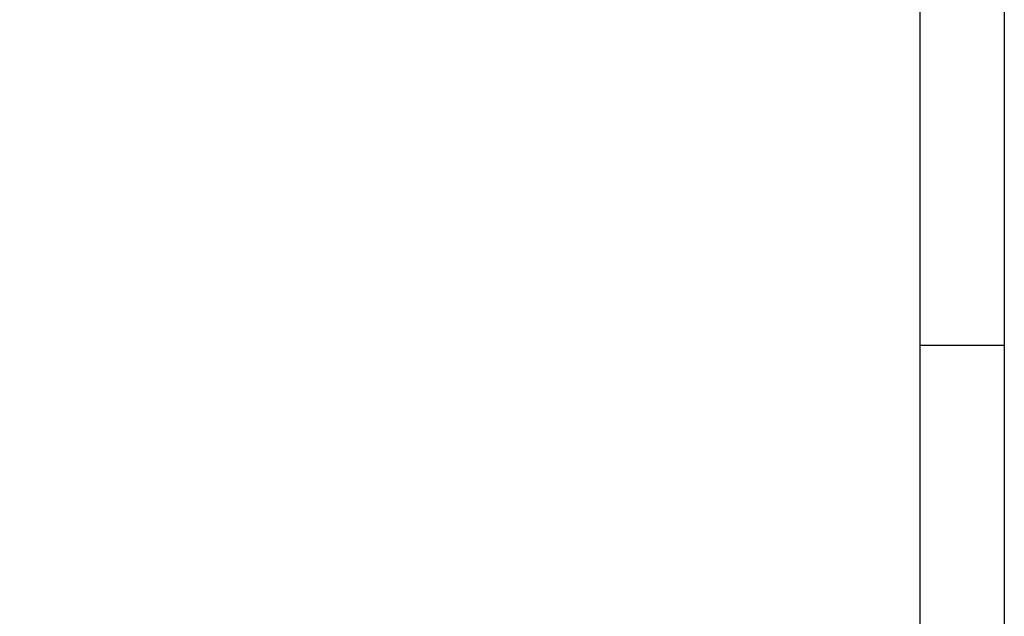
# Model space of a CAD drawing. Extents: x -19 to 391, y -43 to 244.
# Tile 29 of 31: x 333 to 391, y -8 to 28. Entities that reach past the tile are written whole.
import ezdxf

# ---------------------------------------------------------------- set-up
doc = ezdxf.new("R2010")
doc.units = 0
doc.layers.add('BOARD_GEOMETRY_DIMENSION', color=2, linetype='CONTINUOUS')
doc.layers.add('BOARD_GEOMETRY_SILKSCREEN_TOP', color=1, linetype='CONTINUOUS')

msp = doc.modelspace()

# ---------------------------------------------------------------- linework, layer by layer
at = {"layer": 'BOARD_GEOMETRY_DIMENSION'}
msp.add_lwpolyline([(-19.05, -43.18), (-19.05, 243.819934), (390.949942, 243.819934), (390.949942, -43.18)], close=True, dxfattribs=at)
for points in [[(385.949952, -38.179756), (385.949952, 225.170238)], [(390.949942, 8.320024), (385.949952, 8.320024)]]:
    msp.add_lwpolyline(points, dxfattribs=at)
at = {"layer": 'BOARD_GEOMETRY_SILKSCREEN_TOP'}
msp.add_lwpolyline([(-19.05, -43.18), (-19.05, 243.819934), (390.949942, 243.819934), (390.949942, -43.18)], close=True, dxfattribs=at)
for points in [[(385.949952, -38.179756), (385.949952, 225.170238)], [(390.949942, 8.320024), (385.949952, 8.320024)]]:
    msp.add_lwpolyline(points, dxfattribs=at)

doc.saveas('drawing.dxf')
